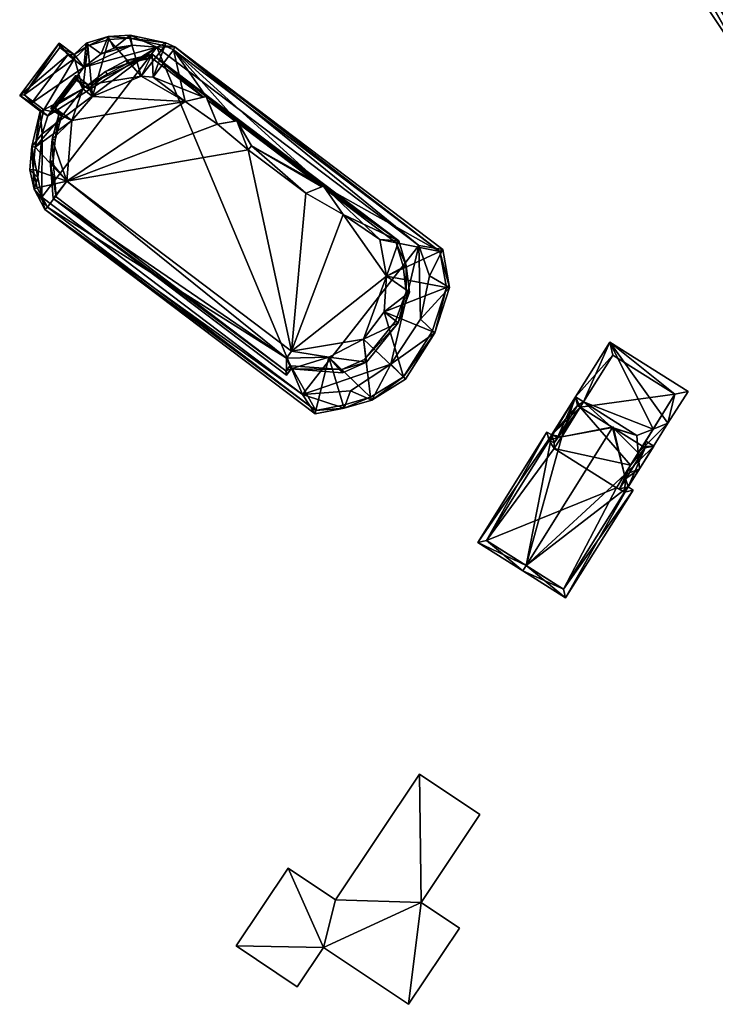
# Model space of a CAD drawing. Header units: inches. Extents: x 2523744 to 2528136, y 1148995 to 1152010.
# Tile 224 of 256: x 2527113 to 2527168, y 1151881 to 1151960. Entities that reach past the tile are written whole.
import ezdxf

# ---------------------------------------------------------------- set-up
doc = ezdxf.new("R2010")
doc.units = ezdxf.units.IN
doc.header["$MEASUREMENT"] = 0
doc.layers.add('Gebaeude Einzelhaus', color=10, linetype='Continuous')

msp = doc.modelspace()

# ---------------------------------------------------------------- meshes
at = {"layer": 'Gebaeude Einzelhaus'}
mesh = msp.add_polyface(dxfattribs=at)
corners = [(2527171.085, 1151972.903, 416.073), (2527166.304, 1151969.726, 416.073), (2527167.383, 1151969.542, 416.413), (2527170.867, 1151971.858, 416.413), (2527170.281, 1151969.046, 417.326), (2527168.095, 1151967.03, 416.073), (2527168.714, 1151967.441, 416.39), (2527171.768, 1151966.809, 417.326), (2527172.877, 1151970.207, 416.073), (2527172.286, 1151969.814, 416.39), (2527167.344, 1151969.516, 416.393), (2527168.72, 1151967.445, 416.393), (2527170.875, 1151971.863, 416.408), (2527172.251, 1151969.791, 416.409), (2527182.718, 1151963.651, 416.073), (2527176.266, 1151973.36, 416.073), (2527176.05, 1151972.316, 416.39), (2527181.666, 1151963.853, 416.392), (2527174.579, 1151965.213, 418.544), (2527170.419, 1151955.479, 416.073), (2527170.64, 1151956.526, 416.392), (2527172.131, 1151963.588, 418.544), (2527165.015, 1151964.983, 416.39), (2527168.305, 1151968.07, 416.073), (2527163.968, 1151965.188, 416.073), (2527168.72, 1151967.445, 416.39), (2527171.836, 1151970.416, 416.073), (2527172.251, 1151969.791, 416.39), (2527181.678, 1151963.861, 416.386), (2527176.056, 1151972.32, 416.387), (2527165.008, 1151964.978, 416.386), (2527170.629, 1151956.519, 416.387), (2527172.251, 1151969.791, 405.151), (2527172.877, 1151970.207, 405.151), (2527170.875, 1151971.863, 405.151), (2527167.344, 1151969.516, 405.151), (2527168.72, 1151967.445, 405.151), (2527168.095, 1151967.03, 405.151), (2527168.095, 1151967.03, 407.042), (2527168.095, 1151967.03, 407.047), (2527175.858, 1151965.72, 405.151), (2527171.076, 1151962.544, 405.151), (2527165.008, 1151964.978, 405.151), (2527170.629, 1151956.519, 405.151), (2527181.678, 1151963.861, 405.151), (2527176.056, 1151972.32, 405.151)]
mesh.append_faces([[corners[k] for k in face] for face in [(31, 20, 19), (24, 22, 30), (24, 30, 19), (19, 30, 31), (24, 23, 22), (22, 23, 6), (6, 23, 25), (29, 16, 15), (27, 26, 9), (9, 26, 16), (16, 26, 15), (19, 17, 14), (19, 20, 17), (14, 28, 15), (15, 28, 29), (14, 17, 28), (20, 22, 19), (19, 22, 24), (20, 21, 22), (27, 9, 26), (16, 15, 26), (16, 26, 9), (7, 18, 9), (9, 18, 16), (6, 21, 7), (7, 21, 18), (6, 22, 21), (25, 23, 6), (6, 23, 22), (22, 23, 24), (20, 18, 21), (20, 17, 18), (20, 19, 17), (17, 19, 14), (14, 16, 17), (17, 16, 18), (14, 15, 16), (0, 12, 3), (12, 9, 13), (0, 8, 12), (12, 8, 9), (0, 2, 1), (0, 3, 2), (6, 10, 11), (10, 1, 2), (6, 5, 10), (10, 5, 1), (9, 4, 7), (9, 3, 4), (9, 8, 3), (3, 8, 0), (2, 6, 4), (4, 6, 7), (2, 5, 6), (2, 1, 5), (0, 2, 3), (3, 2, 4), (0, 1, 2)]], dxfattribs={"color": 13})
mesh.append_faces([[corners[k] for k in face] for face in [(43, 40, 44), (44, 40, 45), (45, 40, 33), (37, 41, 42), (42, 41, 43), (43, 41, 40), (29, 8, 16), (16, 8, 9), (29, 45, 8), (8, 45, 33), (29, 28, 45), (45, 28, 44), (17, 44, 28), (17, 43, 44), (17, 20, 43), (20, 31, 43), (31, 30, 43), (43, 30, 42), (38, 42, 30), (38, 37, 42), (39, 30, 22), (39, 38, 30), (6, 5, 22), (22, 5, 39), (36, 41, 37), (34, 32, 35), (35, 32, 36), (36, 32, 41), (41, 32, 40), (40, 32, 33), (25, 6, 11), (25, 5, 6), (36, 39, 25), (25, 39, 5), (36, 38, 39), (36, 37, 38), (10, 25, 11), (10, 35, 25), (25, 35, 36), (10, 34, 35), (10, 12, 34), (2, 12, 10), (3, 12, 2), (27, 12, 13), (27, 34, 12), (27, 32, 34), (9, 27, 13), (9, 8, 27), (27, 8, 32), (32, 8, 33)]], dxfattribs={"color": 41})
mesh = msp.add_polyface(dxfattribs=at)
corners = [(2527116.339, 1151956.755, 419.12), (2527116.839, 1151956.799, 419.12), (2527115.649, 1151957.698, 419.12), (2527117.61, 1151955.794, 419.12), (2527117.791, 1151957.693, 419.12), (2527112.509, 1151953.546, 419.12), (2527113.441, 1151952.925, 419.12), (2527114.145, 1151952.309, 419.12), (2527114.301, 1151950.5, 419.12), (2527113.485, 1151949.49, 419.12), (2527114.745, 1151951.939, 419.12), (2527113.941, 1151947.041, 419.12), (2527113.326, 1151947.639, 419.12), (2527113.67, 1151946.119, 419.12), (2527114.256, 1151945.485, 419.12), (2527114.508, 1151944.504, 419.12), (2527134.958, 1151929.826, 419.12), (2527135.958, 1151928.279, 419.12), (2527138.246, 1151928.734, 419.12), (2527138.771, 1151930.111, 419.12), (2527140.44, 1151929.373, 419.12), (2527141.954, 1151932.234, 419.12), (2527143.135, 1151931.033, 419.12), (2527145.46, 1151934.71, 419.12), (2527144.316, 1151935.798, 419.12), (2527146.623, 1151938.304, 419.12), (2527145.019, 1151939.229, 419.12), (2527146.076, 1151941.316, 419.12), (2527144.171, 1151941.636, 419.12), (2527124.82, 1151957.395, 419.12), (2527123.379, 1151957.364, 419.12), (2527124.106, 1151957.726, 419.12), (2527121.279, 1151958.331, 419.12), (2527119.979, 1151957.29, 419.12), (2527119.535, 1151958.22, 419.12), (2527121.428, 1151957.535, 419.12), (2527118.979, 1151956.85, 419.12), (2527117.61, 1151955.794, 421.43), (2527116.339, 1151956.755, 421.43), (2527113.441, 1151952.925, 421.43), (2527114.745, 1151951.939, 421.43), (2527123.379, 1151957.364, 421.43), (2527114.301, 1151950.5, 421.43), (2527114.256, 1151945.485, 421.43), (2527113.941, 1151947.041, 421.43), (2527134.958, 1151929.826, 421.43), (2527141.954, 1151932.234, 421.43), (2527138.771, 1151930.111, 421.43), (2527144.171, 1151941.636, 421.43), (2527144.316, 1151935.798, 421.43), (2527145.019, 1151939.229, 421.43), (2527121.428, 1151957.535, 421.43), (2527118.979, 1151956.85, 421.43), (2527119.979, 1151957.29, 421.43), (2527142.955, 1151931.215, 419.12), (2527146.365, 1151938.321, 419.12), (2527145.233, 1151934.818, 419.12), (2527145.848, 1151941.176, 419.12), (2527124.029, 1151957.488, 419.12), (2527124.721, 1151957.159, 419.12), (2527121.26, 1151958.08, 419.12), (2527117.921, 1151957.471, 419.12), (2527119.578, 1151957.973, 419.12), (2527115.698, 1151957.348, 419.12), (2527116.856, 1151956.473, 419.12), (2527112.86, 1151953.595, 419.12), (2527113.733, 1151949.448, 419.12), (2527114.425, 1151952.41, 419.12), (2527113.579, 1151947.656, 419.12), (2527114.704, 1151944.67, 419.12), (2527113.906, 1151946.206, 419.12), (2527136.02, 1151928.546, 419.12), (2527140.339, 1151929.604, 419.12), (2527138.186, 1151928.976, 419.12), (2527124.029, 1151957.488, 402.25), (2527124.721, 1151957.159, 402.25), (2527121.26, 1151958.08, 402.25), (2527119.578, 1151957.973, 402.25), (2527117.921, 1151957.471, 402.25), (2527116.856, 1151956.473, 402.25), (2527115.698, 1151957.348, 402.251), (2527112.86, 1151953.595, 402.25), (2527114.425, 1151952.41, 402.25), (2527113.733, 1151949.448, 402.25), (2527113.579, 1151947.656, 402.25), (2527113.906, 1151946.206, 402.25), (2527114.704, 1151944.67, 402.25), (2527136.02, 1151928.546, 402.25), (2527138.186, 1151928.976, 402.25), (2527140.339, 1151929.604, 402.25), (2527142.955, 1151931.215, 402.25), (2527145.233, 1151934.818, 402.25), (2527146.365, 1151938.321, 402.25), (2527145.848, 1151941.176, 402.25), (2527141.614, 1151939.196, 402.25), (2527136.605, 1151946.346, 402.25), (2527141.088, 1151942.12, 402.25), (2527141.425, 1151936.369, 402.25), (2527139.793, 1151934.21, 402.25), (2527137.046, 1151932.785, 402.25), (2527133.67, 1151932.711, 402.25), (2527116.248, 1151946.735, 402.25), (2527115.991, 1151952.048, 402.25), (2527116.651, 1151951.549, 402.25), (2527117.51, 1151954.056, 402.25), (2527118.289, 1151953.466, 402.25), (2527122.146, 1151955.081, 402.25), (2527123.1, 1151955.004, 402.25), (2527125.649, 1151953.075, 402.25), (2527127.295, 1151953.448, 402.25), (2527129.744, 1151951.526, 402.25), (2527128.201, 1151951.275, 402.25), (2527134.076, 1151933.25, 402.25), (2527138.17, 1151944.099, 402.25), (2527130.893, 1151949.555, 402.25), (2527135.205, 1151945.785, 402.25), (2527130.648, 1151949.233, 402.25)]
mesh.append_faces([[corners[k] for k in face] for face in [(72, 54, 20), (73, 72, 18), (71, 73, 18), (18, 72, 20), (17, 71, 18), (69, 71, 15), (15, 71, 17), (70, 69, 13), (68, 70, 13), (13, 69, 15), (12, 68, 13), (66, 68, 9), (9, 68, 12), (67, 66, 7), (65, 67, 7), (7, 66, 9), (5, 65, 7), (63, 65, 2), (2, 65, 5), (64, 63, 1), (61, 64, 1), (1, 63, 2), (4, 61, 1), (62, 61, 34), (60, 62, 34), (34, 61, 4), (32, 60, 34), (58, 60, 31), (31, 60, 32), (29, 57, 59), (59, 58, 29), (29, 58, 31), (27, 57, 29), (55, 57, 25), (25, 57, 27), (56, 55, 23), (54, 56, 23), (23, 55, 25), (20, 54, 22), (22, 54, 23), (37, 51, 52), (52, 51, 53), (37, 41, 51), (48, 49, 50), (48, 46, 49), (41, 45, 48), (48, 45, 46), (46, 45, 47), (41, 43, 45), (41, 42, 43), (43, 42, 44), (37, 40, 41), (41, 40, 42), (37, 39, 40), (37, 38, 39), (36, 4, 3), (33, 34, 36), (36, 34, 4), (30, 32, 35), (35, 32, 33), (33, 32, 34), (30, 31, 32), (28, 29, 30), (30, 29, 31), (26, 27, 28), (28, 27, 29), (24, 25, 26), (26, 25, 27), (21, 23, 24), (24, 23, 25), (21, 22, 23), (19, 20, 21), (21, 20, 22), (16, 18, 19), (19, 18, 20), (16, 17, 18), (14, 15, 16), (16, 15, 17), (11, 13, 14), (14, 13, 15), (11, 12, 13), (8, 9, 11), (11, 9, 12), (10, 7, 8), (7, 10, 6), (8, 7, 9), (0, 5, 6), (6, 5, 7), (0, 2, 5), (3, 1, 0), (1, 3, 4), (0, 1, 2)]], dxfattribs={"color": 13})
mesh.append_faces([[corners[k] for k in face] for face in [(114, 115, 116), (110, 95, 114), (114, 95, 115), (95, 96, 113), (100, 101, 112), (111, 109, 110), (110, 75, 95), (107, 75, 108), (75, 110, 109), (108, 75, 109), (106, 74, 107), (107, 74, 75), (106, 76, 74), (105, 77, 106), (106, 77, 76), (104, 78, 105), (105, 78, 77), (104, 79, 78), (79, 81, 80), (102, 82, 104), (104, 82, 79), (79, 82, 81), (101, 83, 103), (103, 83, 102), (102, 83, 82), (101, 84, 83), (101, 85, 84), (100, 86, 101), (101, 86, 85), (99, 87, 100), (100, 87, 86), (99, 88, 87), (98, 89, 99), (99, 89, 88), (97, 90, 98), (98, 90, 89), (97, 91, 90), (94, 92, 97), (97, 92, 91), (95, 93, 96), (96, 93, 94), (93, 95, 75), (94, 93, 92), (59, 93, 75), (57, 93, 59), (92, 93, 55), (55, 93, 57), (91, 92, 56), (56, 92, 55), (90, 91, 54), (54, 91, 56), (89, 90, 72), (72, 90, 54), (88, 89, 73), (73, 89, 72), (87, 88, 71), (71, 88, 73), (86, 87, 69), (69, 87, 71), (85, 86, 70), (70, 86, 69), (84, 85, 68), (68, 85, 70), (83, 84, 66), (66, 84, 68), (82, 83, 67), (67, 83, 66), (81, 82, 65), (65, 82, 67), (80, 81, 63), (63, 81, 65), (79, 80, 64), (64, 80, 63), (78, 79, 61), (61, 79, 64), (77, 78, 62), (62, 78, 61), (76, 77, 60), (60, 77, 62), (74, 76, 58), (58, 76, 60), (75, 74, 59), (59, 74, 58), (24, 26, 49), (49, 26, 50), (21, 24, 46), (46, 24, 49), (19, 21, 47), (47, 21, 46), (16, 19, 45), (45, 19, 47), (14, 16, 43), (43, 16, 45), (11, 14, 44), (44, 14, 43), (8, 11, 42), (42, 11, 44), (10, 8, 40), (40, 8, 42), (6, 10, 39), (39, 10, 40), (0, 6, 38), (38, 6, 39), (3, 0, 37), (37, 0, 38), (36, 3, 52), (52, 3, 37), (33, 36, 53), (53, 36, 52), (35, 33, 51), (51, 33, 53), (30, 35, 41), (41, 35, 51), (28, 30, 48), (48, 30, 41), (26, 28, 50), (50, 28, 48)]], dxfattribs={"color": 41})
mesh = msp.add_polyface(dxfattribs=at)
corners = [(2527119.32, 1151955.451, 424.148), (2527123.013, 1151956.811, 424.14), (2527120.971, 1151956.303, 424.144), (2527117.931, 1151954.379, 424.151), (2527127.295, 1151953.448, 424.14), (2527142.593, 1151942.001, 424.14), (2527141.614, 1151939.196, 424.146), (2527143.176, 1151940.06, 424.143), (2527136.796, 1151946.072, 424.141), (2527136.605, 1151946.346, 424.14), (2527138.17, 1151944.099, 424.142), (2527141.088, 1151942.12, 424.142), (2527122.146, 1151955.081, 424.144), (2527123.1, 1151955.004, 424.143), (2527127.103, 1151953.404, 424.141), (2527117.51, 1151954.056, 424.152), (2527116.956, 1151955.116, 424.151), (2527118.289, 1151953.466, 424.152), (2527114.974, 1151952.496, 424.159), (2527115.991, 1151952.048, 424.158), (2527115.604, 1151952.019, 424.159), (2527116.651, 1151951.549, 424.158), (2527115.088, 1151950.064, 424.163), (2527116.248, 1151946.735, 424.167), (2527114.916, 1151948.334, 424.166), (2527115.164, 1151945.368, 424.171), (2527133.67, 1151932.711, 424.168), (2527133.689, 1151931.355, 424.171), (2527134.059, 1151931.844, 424.169), (2527137.046, 1151932.785, 424.164), (2527138.115, 1151931.544, 424.165), (2527140.036, 1151932.39, 424.16), (2527139.793, 1151934.21, 424.157), (2527142.551, 1151935.513, 424.151), (2527141.425, 1151936.369, 424.151), (2527143.445, 1151937.939, 424.146), (2527130.893, 1151949.555, 424.142), (2527135.205, 1151945.785, 424.143), (2527136.493, 1151946.301, 424.141), (2527130.648, 1151949.233, 424.143), (2527129.744, 1151951.526, 424.14), (2527129.868, 1151951.312, 424.141), (2527134.076, 1151933.25, 424.167), (2527125.649, 1151953.075, 424.143), (2527127.41, 1151953.172, 424.141), (2527129.614, 1151951.505, 424.141), (2527128.201, 1151951.275, 424.143), (2527122.958, 1151956.54, 424.141), (2527142.376, 1151941.851, 424.141), (2527121.061, 1151956.068, 424.144), (2527119.453, 1151955.239, 424.148), (2527117.933, 1151954.064, 424.152), (2527117.005, 1151954.766, 424.152), (2527115.324, 1151952.545, 424.158), (2527115.889, 1151952.116, 424.158), (2527115.335, 1151950.021, 424.163), (2527115.168, 1151948.331, 424.166), (2527115.404, 1151945.501, 424.17), (2527133.641, 1151931.705, 424.17), (2527133.888, 1151932.026, 424.169), (2527138.071, 1151931.798, 424.164), (2527133.988, 1151932.084, 424.169), (2527134.064, 1151932.094, 424.169), (2527139.88, 1151932.595, 424.16), (2527142.331, 1151935.638, 424.151), (2527143.19, 1151937.969, 424.146), (2527142.933, 1151940.004, 424.143), (2527121.061, 1151956.068, 419.12), (2527122.958, 1151956.54, 419.12), (2527119.453, 1151955.239, 419.12), (2527117.933, 1151954.064, 419.12), (2527117.005, 1151954.766, 419.12), (2527115.324, 1151952.545, 419.12), (2527115.889, 1151952.116, 419.12), (2527115.335, 1151950.021, 419.12), (2527115.168, 1151948.331, 419.12), (2527115.404, 1151945.501, 419.12), (2527133.641, 1151931.705, 419.12), (2527133.888, 1151932.026, 419.12), (2527133.988, 1151932.084, 419.12), (2527134.064, 1151932.094, 419.12), (2527138.071, 1151931.798, 419.12), (2527139.88, 1151932.595, 419.12), (2527142.331, 1151935.638, 419.12), (2527143.19, 1151937.969, 419.12), (2527142.933, 1151940.004, 419.12), (2527142.376, 1151941.851, 419.12), (2527136.796, 1151946.072, 419.12), (2527127.103, 1151953.404, 419.12), (2527129.614, 1151951.505, 419.12), (2527127.41, 1151953.172, 419.12), (2527136.493, 1151946.301, 419.12), (2527129.868, 1151951.312, 419.12)]
mesh.append_faces([[corners[k] for k in face] for face in [(7, 66, 48), (33, 65, 35), (35, 65, 7), (7, 65, 66), (33, 64, 65), (31, 63, 33), (33, 63, 64), (31, 60, 63), (28, 62, 60), (59, 61, 28), (28, 61, 62), (28, 60, 30), (30, 60, 31), (27, 58, 28), (28, 58, 59), (25, 58, 27), (24, 57, 25), (25, 57, 58), (22, 56, 24), (24, 56, 57), (20, 55, 22), (22, 55, 56), (20, 54, 55), (18, 53, 20), (20, 53, 54), (52, 53, 16), (16, 53, 18), (51, 3, 50), (3, 52, 16), (3, 51, 52), (49, 2, 47), (3, 0, 50), (50, 0, 49), (49, 0, 2), (44, 40, 45), (40, 9, 41), (41, 9, 38), (9, 5, 8), (8, 5, 48), (48, 5, 7), (1, 47, 2), (1, 14, 47), (44, 4, 40), (40, 4, 9), (9, 4, 5), (5, 4, 1), (1, 4, 14), (40, 44, 45), (45, 44, 46), (40, 4, 44), (14, 13, 43), (23, 26, 42), (36, 9, 41), (41, 9, 40), (40, 9, 4), (36, 38, 9), (39, 37, 36), (36, 37, 38), (34, 35, 6), (6, 35, 7), (32, 33, 34), (34, 33, 35), (29, 31, 32), (32, 31, 33), (29, 30, 31), (26, 28, 29), (29, 28, 30), (26, 27, 28), (23, 25, 26), (26, 25, 27), (23, 24, 25), (21, 22, 23), (23, 22, 24), (19, 20, 21), (21, 20, 22), (15, 18, 19), (19, 18, 20), (15, 16, 18), (12, 3, 17), (17, 3, 15), (15, 3, 16), (4, 1, 14), (14, 1, 13), (13, 1, 12), (12, 1, 3), (6, 5, 11), (11, 5, 10), (10, 5, 8), (5, 4, 9), (8, 5, 9), (5, 6, 7), (4, 5, 1), (0, 3, 1), (0, 1, 2)]], dxfattribs={"color": 13})
mesh.append_faces([[corners[k] for k in face] for face in [(38, 91, 41), (41, 91, 92), (45, 89, 44), (44, 89, 90), (47, 14, 68), (68, 14, 88), (86, 87, 48), (48, 87, 8), (85, 48, 66), (85, 86, 48), (84, 66, 65), (84, 85, 66), (65, 83, 84), (65, 64, 83), (82, 64, 63), (82, 83, 64), (63, 81, 82), (63, 60, 81), (60, 80, 81), (60, 62, 80), (79, 80, 61), (61, 80, 62), (78, 79, 59), (59, 79, 61), (77, 59, 58), (77, 78, 59), (76, 77, 57), (57, 77, 58), (57, 56, 76), (76, 56, 75), (74, 75, 55), (55, 75, 56), (55, 54, 74), (74, 54, 73), (72, 73, 53), (53, 73, 54), (53, 52, 72), (72, 52, 71), (52, 51, 71), (71, 51, 70), (51, 50, 70), (70, 50, 69), (67, 69, 49), (49, 69, 50), (49, 47, 67), (67, 47, 68)]], dxfattribs={"color": 41})
mesh = msp.add_polyface(dxfattribs=at)
corners = [(2527134.076, 1151933.25, 427.158), (2527133.67, 1151932.711, 427.158), (2527137.046, 1151932.785, 427.158), (2527139.793, 1151934.21, 427.158), (2527141.614, 1151939.196, 427.158), (2527141.425, 1151936.369, 427.158), (2527138.17, 1151944.099, 427.158), (2527141.088, 1151942.12, 427.158), (2527135.205, 1151945.785, 427.158), (2527136.605, 1151946.346, 427.158), (2527130.648, 1151949.233, 427.158), (2527129.744, 1151951.526, 427.158), (2527130.893, 1151949.555, 427.158), (2527128.201, 1151951.275, 427.158), (2527116.248, 1151946.735, 427.158), (2527125.649, 1151953.075, 427.158), (2527127.295, 1151953.448, 427.158), (2527122.146, 1151955.081, 427.158), (2527123.1, 1151955.004, 427.158), (2527118.289, 1151953.466, 427.158), (2527116.651, 1151951.549, 427.158), (2527117.51, 1151954.056, 427.158), (2527115.991, 1151952.048, 427.158), (2527118.289, 1151953.466, 424.152), (2527122.146, 1151955.081, 424.144), (2527117.51, 1151954.056, 424.152), (2527115.991, 1151952.048, 424.158), (2527116.651, 1151951.549, 424.158), (2527116.248, 1151946.735, 424.167), (2527134.076, 1151933.25, 424.167), (2527133.67, 1151932.711, 424.168), (2527137.046, 1151932.785, 424.164), (2527139.793, 1151934.21, 424.157), (2527141.425, 1151936.369, 424.151), (2527141.614, 1151939.196, 424.146), (2527141.088, 1151942.12, 424.142), (2527138.17, 1151944.099, 424.142), (2527136.796, 1151946.072, 424.141), (2527136.605, 1151946.346, 424.14), (2527136.796, 1151946.072, 419.12), (2527136.605, 1151946.346, 419.12), (2527136.493, 1151946.301, 424.141), (2527136.493, 1151946.301, 419.12), (2527135.205, 1151945.785, 424.143), (2527130.648, 1151949.233, 424.143), (2527130.893, 1151949.555, 424.142), (2527129.868, 1151951.312, 424.141), (2527129.744, 1151951.526, 424.14), (2527129.868, 1151951.312, 419.12), (2527129.744, 1151951.526, 419.12), (2527129.614, 1151951.505, 424.141), (2527129.614, 1151951.505, 419.12), (2527128.201, 1151951.275, 424.143), (2527127.41, 1151953.172, 419.12), (2527127.295, 1151953.448, 419.12), (2527127.295, 1151953.448, 424.14), (2527127.41, 1151953.172, 424.141), (2527123.1, 1151955.004, 424.143), (2527127.103, 1151953.404, 424.141), (2527127.103, 1151953.404, 419.12), (2527125.649, 1151953.075, 424.143), (2527129.744, 1151951.526, 402.25), (2527130.893, 1151949.555, 402.25), (2527130.648, 1151949.233, 402.25), (2527134.076, 1151933.25, 402.25), (2527135.205, 1151945.785, 402.25), (2527116.248, 1151946.735, 402.25), (2527128.201, 1151951.275, 402.25), (2527138.17, 1151944.099, 402.25), (2527136.605, 1151946.346, 402.25), (2527141.614, 1151939.196, 402.25), (2527141.088, 1151942.12, 402.25), (2527139.793, 1151934.21, 402.25), (2527141.425, 1151936.369, 402.25), (2527137.046, 1151932.785, 402.25), (2527133.67, 1151932.711, 402.25), (2527125.649, 1151953.075, 402.25), (2527116.651, 1151951.549, 402.25), (2527117.51, 1151954.056, 402.25), (2527115.991, 1151952.048, 402.25), (2527118.289, 1151953.466, 402.25), (2527122.146, 1151955.081, 402.25), (2527123.1, 1151955.004, 402.25), (2527127.295, 1151953.448, 402.25)]
mesh.append_faces([[corners[k] for k in face] for face in [(20, 21, 22), (20, 19, 21), (14, 15, 20), (20, 15, 19), (19, 15, 17), (17, 15, 18), (14, 13, 15), (15, 13, 16), (0, 10, 14), (14, 10, 13), (13, 10, 11), (11, 10, 12), (0, 8, 10), (0, 6, 8), (8, 6, 9), (0, 4, 6), (6, 4, 7), (0, 3, 4), (4, 3, 5), (0, 2, 3), (0, 1, 2)]], dxfattribs={"color": 13})
mesh.append_faces([[corners[k] for k in face] for face in [(67, 76, 83), (76, 81, 82), (76, 80, 81), (76, 77, 80), (80, 77, 78), (78, 77, 79), (67, 66, 76), (76, 66, 77), (64, 74, 75), (64, 72, 74), (64, 70, 72), (72, 70, 73), (64, 68, 70), (70, 68, 71), (64, 65, 68), (68, 65, 69), (61, 63, 67), (67, 63, 66), (66, 63, 64), (64, 63, 65), (61, 62, 63), (18, 15, 57), (57, 15, 60), (15, 58, 60), (58, 55, 59), (59, 55, 54), (15, 16, 58), (58, 16, 55), (57, 24, 18), (18, 24, 17), (56, 13, 52), (56, 16, 13), (53, 55, 56), (56, 55, 16), (53, 54, 55), (13, 50, 52), (50, 47, 51), (51, 47, 49), (13, 11, 50), (50, 11, 47), (47, 48, 49), (47, 46, 48), (46, 12, 45), (47, 11, 46), (46, 11, 12), (44, 12, 10), (44, 45, 12), (43, 44, 8), (8, 44, 10), (8, 41, 43), (41, 38, 42), (42, 38, 40), (8, 9, 41), (41, 9, 38), (38, 39, 40), (9, 37, 38), (38, 37, 39), (9, 6, 37), (37, 6, 36), (35, 36, 7), (7, 36, 6), (7, 34, 35), (7, 4, 34), (4, 33, 34), (4, 5, 33), (5, 32, 33), (5, 3, 32), (31, 3, 2), (31, 32, 3), (2, 30, 31), (2, 1, 30), (1, 0, 30), (30, 0, 29), (0, 14, 29), (29, 14, 28), (14, 20, 28), (28, 20, 27), (20, 22, 27), (27, 22, 26), (22, 21, 26), (26, 21, 25), (21, 19, 25), (25, 19, 23), (19, 17, 23), (23, 17, 24)]], dxfattribs={"color": 41})
mesh = msp.add_polyface(dxfattribs=at)
corners = [(2527159.341, 1151933.961, 414.045), (2527163.951, 1151927.534, 415.64), (2527165.543, 1151930.07, 414.045), (2527162.782, 1151927.08, 416.176), (2527157.255, 1151929.226, 416.774), (2527156.62, 1151929.624, 416.774), (2527161.48, 1151926.575, 416.774), (2527161.591, 1151925.18, 416.176), (2527161.69, 1151923.931, 415.64), (2527160.508, 1151923.455, 415.09), (2527160.589, 1151923.117, 414.961), (2527160.494, 1151922.079, 414.466), (2527160.099, 1151921.395, 414.045), (2527159.628, 1151927.147, 416.508), (2527159.477, 1151927.241, 416.508), (2527155.528, 1151926.473, 415.043), (2527154.53, 1151926.175, 414.625), (2527153.898, 1151925.286, 414.045), (2527155.193, 1151926.409, 414.919), (2527153.951, 1151925.253, 414.045), (2527154.923, 1151925.979, 414.648), (2527160.588, 1151923.116, 414.96), (2527160.098, 1151922.335, 414.469), (2527160.074, 1151921.41, 414.045), (2527164.509, 1151929.834, 414.444), (2527159.578, 1151932.928, 414.444), (2527161.922, 1151925.707, 415.089), (2527161.921, 1151925.708, 403.526), (2527164.509, 1151929.834, 403.526), (2527159.578, 1151932.928, 403.526), (2527156.989, 1151928.803, 403.526), (2527156.989, 1151928.802, 415.042), (2527154.931, 1151925.523, 403.526), (2527160.978, 1151924.203, 403.526), (2527159.863, 1151922.429, 403.526)]
mesh.append_faces([[corners[k] for k in face] for face in [(10, 11, 21), (21, 11, 22), (11, 12, 23), (7, 8, 9), (9, 8, 10), (10, 8, 11), (11, 8, 12), (16, 18, 20), (16, 5, 18), (18, 5, 15), (15, 5, 4), (19, 17, 16), (16, 17, 5), (8, 7, 1), (1, 7, 3), (5, 25, 4), (24, 1, 3), (24, 2, 1), (5, 0, 25), (25, 0, 24), (24, 0, 2), (12, 11, 23), (11, 21, 22), (11, 10, 21), (18, 16, 20), (16, 17, 19), (15, 5, 18), (18, 5, 16), (16, 5, 17), (14, 4, 15), (15, 4, 5), (13, 6, 14), (14, 6, 4), (9, 7, 13), (13, 7, 6), (12, 8, 11), (11, 8, 10), (10, 8, 9), (9, 8, 7), (7, 3, 6), (8, 1, 7), (7, 1, 3), (3, 4, 6), (3, 0, 4), (4, 0, 5), (3, 1, 0), (0, 1, 2)]], dxfattribs={"color": 13})
mesh.append_faces([[corners[k] for k in face] for face in [(27, 30, 28), (28, 30, 29), (27, 33, 30), (30, 33, 32), (32, 33, 34), (4, 31, 15), (4, 25, 31), (31, 25, 30), (30, 25, 29), (25, 24, 29), (29, 24, 28), (26, 7, 9), (26, 3, 7), (28, 24, 27), (27, 24, 26), (26, 24, 3)]], dxfattribs={"color": 41})
mesh = msp.add_polyface(dxfattribs=at)
corners = [(2527154.74, 1151926.629, 414.669), (2527154.348, 1151926.825, 414.451), (2527148.854, 1151918.07, 414.451), (2527152.69, 1151916.253, 416.553), (2527152.424, 1151915.829, 416.553), (2527155.528, 1151926.473, 415.043), (2527159.554, 1151927.193, 416.553), (2527159.477, 1151927.241, 416.508), (2527159.599, 1151927.265, 416.553), (2527156.989, 1151928.802, 415.042), (2527156.62, 1151929.624, 414.669), (2527157.255, 1151929.226, 415.043), (2527155.824, 1151913.696, 414.451), (2527160.783, 1151922.486, 414.699), (2527161.179, 1151922.229, 414.451), (2527160.508, 1151923.455, 415.09), (2527162.82, 1151925.734, 414.698), (2527161.922, 1151925.707, 415.089), (2527162.187, 1151926.131, 415.089), (2527159.628, 1151927.147, 416.508), (2527160.098, 1151922.335, 414.961), (2527160.588, 1151923.116, 414.96), (2527160.494, 1151922.079, 414.714), (2527160.589, 1151923.117, 414.961), (2527162.131, 1151925.576, 414.96), (2527155.666, 1151914.385, 414.713), (2527156.778, 1151928.935, 414.918), (2527155.193, 1151926.409, 414.919), (2527154.923, 1151925.979, 414.919), (2527154.53, 1151926.175, 414.701), (2527149.543, 1151918.228, 414.7), (2527162.131, 1151925.576, 403.526), (2527161.921, 1151925.708, 403.526), (2527156.989, 1151928.803, 403.526), (2527156.778, 1151928.935, 403.526), (2527154.923, 1151925.979, 403.526), (2527154.923, 1151925.979, 414.648), (2527154.53, 1151926.175, 414.625), (2527154.53, 1151926.175, 403.526), (2527149.543, 1151918.228, 403.526), (2527155.666, 1151914.385, 403.526), (2527160.494, 1151922.079, 403.526), (2527160.494, 1151922.079, 414.466), (2527160.098, 1151922.335, 414.469), (2527160.098, 1151922.335, 403.526), (2527154.931, 1151925.523, 403.526), (2527159.863, 1151922.429, 403.526), (2527160.978, 1151924.203, 403.526)]
mesh.append_faces([[corners[k] for k in face] for face in [(6, 7, 8), (1, 30, 2), (2, 30, 4), (4, 30, 3), (0, 29, 1), (1, 29, 30), (0, 28, 29), (0, 27, 28), (11, 26, 10), (10, 26, 0), (0, 26, 27), (11, 9, 26), (25, 4, 3), (25, 12, 4), (22, 14, 25), (25, 14, 12), (22, 13, 14), (13, 24, 16), (16, 24, 18), (18, 24, 17), (13, 23, 24), (13, 21, 23), (22, 20, 13), (13, 20, 21), (8, 19, 6), (6, 19, 8), (3, 15, 6), (6, 15, 19), (15, 16, 17), (17, 16, 18), (3, 13, 15), (15, 13, 16), (3, 12, 13), (13, 12, 14), (3, 4, 12), (0, 9, 10), (10, 9, 11), (0, 5, 9), (5, 6, 7), (7, 6, 8), (0, 3, 5), (5, 3, 6), (0, 2, 3), (3, 2, 4), (0, 1, 2)]], dxfattribs={"color": 13})
mesh.append_faces([[corners[k] for k in face] for face in [(44, 47, 31), (31, 47, 32), (39, 46, 40), (40, 46, 41), (41, 46, 44), (44, 46, 47), (35, 45, 38), (38, 45, 39), (39, 45, 46), (35, 33, 45), (35, 34, 33), (43, 21, 20), (43, 24, 21), (21, 24, 23), (43, 31, 24), (43, 44, 31), (43, 42, 44), (44, 42, 41), (43, 22, 42), (43, 20, 22), (40, 42, 25), (25, 42, 22), (40, 41, 42), (3, 30, 25), (25, 30, 40), (40, 30, 39), (37, 30, 29), (37, 39, 30), (37, 38, 39), (36, 29, 28), (36, 37, 29), (36, 35, 37), (37, 35, 38), (34, 36, 26), (26, 36, 27), (27, 36, 28), (34, 35, 36), (34, 26, 33), (33, 26, 9), (24, 32, 17), (24, 31, 32), (19, 7, 6)]], dxfattribs={"color": 41})
mesh = msp.add_polyface(dxfattribs=at)
corners = [(2527136.62, 1151885.959, 414.484), (2527133.813, 1151892.251, 414.484), (2527129.683, 1151886.089, 414.484), (2527137.56, 1151889.74, 414.484), (2527134.53, 1151882.84, 414.484), (2527144.373, 1151889.533, 414.484), (2527143.355, 1151881.445, 414.484), (2527147.41, 1151887.496, 414.484), (2527144.239, 1151899.704, 414.484), (2527149.035, 1151896.489, 414.484), (2527144.239, 1151899.704, 401.677), (2527149.035, 1151896.489, 401.677), (2527137.56, 1151889.74, 401.677), (2527133.813, 1151892.251, 401.677), (2527129.683, 1151886.089, 401.677), (2527134.53, 1151882.84, 401.677), (2527136.62, 1151885.959, 401.677), (2527143.355, 1151881.445, 401.677), (2527147.41, 1151887.496, 401.677), (2527144.373, 1151889.533, 401.677)]
mesh.append_faces([[corners[k] for k in face] for face in [(3, 5, 8), (8, 5, 9), (5, 6, 7), (3, 0, 5), (5, 0, 6), (0, 2, 4), (3, 1, 0), (0, 1, 2)]], dxfattribs={"color": 13})
mesh.append_faces([[corners[k] for k in face] for face in [(13, 16, 14), (14, 16, 15), (16, 19, 17), (17, 19, 18), (19, 10, 11), (13, 12, 16), (16, 12, 19), (19, 12, 10), (9, 5, 11), (11, 5, 19), (5, 7, 19), (19, 7, 18), (7, 6, 18), (18, 6, 17), (6, 0, 17), (17, 0, 16), (0, 4, 16), (16, 4, 15), (4, 2, 15), (15, 2, 14), (2, 1, 14), (14, 1, 13), (1, 3, 13), (13, 3, 12), (3, 8, 12), (12, 8, 10), (8, 9, 10), (10, 9, 11)]], dxfattribs={"color": 41})

doc.saveas('drawing.dxf')
